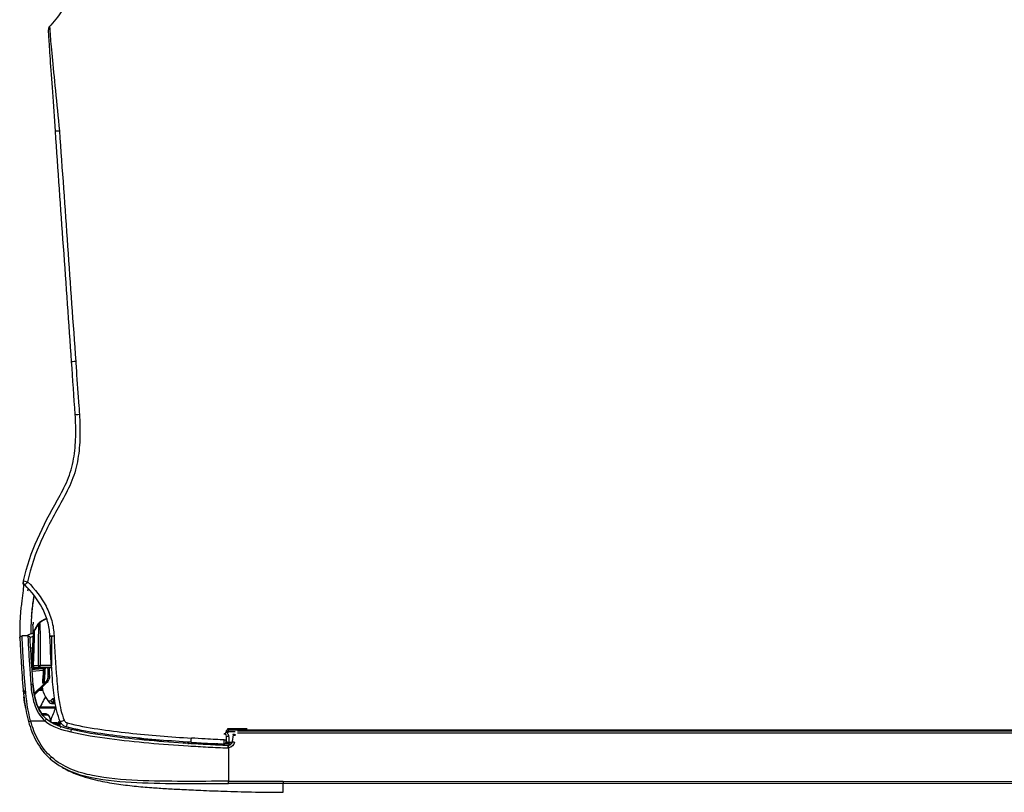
# Model space of a CAD drawing. Header units: millimetres. Extents: x 922208 to 1069538, y -182208 to -99877.
# Tile 160 of 256: x 985632 to 985851, y -160976 to -160804. Entities that reach past the tile are written whole.
import ezdxf

# ---------------------------------------------------------------- set-up
doc = ezdxf.new("R2010")
doc.units = ezdxf.units.MM
doc.header["$MEASUREMENT"] = 0
doc.layers.add('IS_KLIM_urządzenia', color=3, linetype='Continuous')

# ---------------------------------------------------------------- blocks, each defined once
blk = doc.blocks.new('G$CFEA986A8')
at = {"layer": 'IS_KLIM_urządzenia', "linetype": 'Continuous'}
for p, q in [((2.71, 28.23), (3.1, 35.54)), ((3.1, 35.54), (3.1, 35.54)), ((3.24, 36.01), (3.24, 36.02)), ((3.24, 36.02), (3.24, 36.01)), ((2.73, 27.62), (4.82, 27.62)), ((2.74, 28.23), (2.74, 28.23)), ((2.74, 27.41), (5, 27.61)), ((5.25, 27.13), (2.77, 26.91)), ((3.03, 28.23), (3.03, 28.23)), ((4.22, 28.23), (4.22, 28.23)), ((4.55, 28.23), (4.55, 28.23)), ((3.18, 21.95), (5.57, 24.34)), ((5.93, 24.34), (3.22, 21.63)), ((5.57, 24.34), (5.44, 24.33)), ((5.57, 24.34), (5.85, 24.61)), ((5.93, 24.34), (5.57, 24.34)), ((6.02, 24.44), (5.93, 24.34)), ((46.34, 14.13), (46.34, 14)), ((50.7, 14.13), (46.34, 14.13)), ((46.52, 13.99), (46.52, 13.96)), ((46.52, 13.96), (921.55, 13.84)), ((46.52, 13.51), (46.52, 13.96)), ((48, 13.51), (46.52, 13.51)), ((48.58, 13.7), (919.48, 13.58)), ((919.48, 13.06), (48.58, 13.18)), ((46.64, 11.21), (47.36, 11.21)), ((46.64, 11.21), (46.64, 10.75)), ((47.59, 12.8), (47.38, 11.3)), ((46.54, 9.92), (46.54, 2.46)), ((47.11, 10.75), (46.64, 10.75)), ((58.74, 2.46), (909.33, 2.34)), ((909.33, 1.87), (58.74, 1.98)), ((58.74, 0), (58.74, 1.98))]:
    blk.add_line(p, q, dxfattribs=at)
for points in [[(37.64, 10.75, 0), (37.64, 10.76, 0), (37.64, 10.76, 0), (37.64, 10.77, 0), (37.64, 10.78, 0), (37.64, 10.79, 0), (37.64, 10.8, 0), (37.64, 10.81, 0), (37.64, 10.82, 0), (37.64, 10.83, 0), (37.64, 10.84, 0), (37.64, 10.84, 0), (37.65, 10.85, 0), (37.65, 10.86, 0), (37.65, 10.87, 0), (37.65, 10.88, 0), (37.65, 10.89, 0), (37.65, 10.9, 0), (37.65, 10.91, 0), (37.65, 10.92, 0), (37.65, 10.92, 0), (37.65, 10.93, 0), (37.65, 10.94, 0), (37.65, 10.95, 0), (37.65, 10.96, 0), (37.65, 10.97, 0), (37.65, 10.98, 0), (37.65, 10.99, 0), (37.65, 11, 0), (37.65, 11, 0), (37.65, 11.01, 0), (37.65, 11.02, 0), (37.65, 11.03, 0), (37.65, 11.04, 0), (37.65, 11.05, 0), (37.65, 11.06, 0), (37.65, 11.07, 0), (37.65, 11.08, 0), (37.65, 11.08, 0), (37.65, 11.09, 0), (37.65, 11.1, 0), (37.65, 11.11, 0), (37.65, 11.12, 0), (37.65, 11.13, 0), (37.66, 11.14, 0), (37.66, 11.15, 0), (37.66, 11.16, 0), (37.66, 11.16, 0), (37.66, 11.17, 0), (37.66, 11.18, 0), (37.66, 11.19, 0)], [(37.72, 10.74, 0), (37.72, 10.75, 0), (37.72, 10.76, 0), (37.72, 10.77, 0), (37.72, 10.78, 0), (37.72, 10.79, 0), (37.72, 10.79, 0), (37.72, 10.8, 0), (37.72, 10.81, 0), (37.72, 10.82, 0), (37.72, 10.83, 0), (37.73, 10.84, 0), (37.73, 10.85, 0), (37.73, 10.86, 0), (37.73, 10.87, 0), (37.73, 10.87, 0), (37.73, 10.88, 0), (37.73, 10.89, 0), (37.73, 10.9, 0), (37.73, 10.91, 0), (37.73, 10.92, 0), (37.73, 10.93, 0), (37.73, 10.94, 0), (37.73, 10.95, 0), (37.73, 10.95, 0), (37.73, 10.96, 0), (37.73, 10.97, 0), (37.73, 10.98, 0), (37.73, 10.99, 0), (37.73, 11, 0), (37.73, 11.01, 0), (37.73, 11.02, 0), (37.73, 11.03, 0), (37.73, 11.03, 0), (37.73, 11.04, 0), (37.73, 11.05, 0), (37.73, 11.06, 0), (37.73, 11.07, 0), (37.73, 11.08, 0), (37.73, 11.09, 0), (37.73, 11.1, 0), (37.73, 11.11, 0), (37.73, 11.11, 0), (37.73, 11.12, 0), (37.73, 11.13, 0), (37.74, 11.14, 0), (37.74, 11.15, 0), (37.74, 11.16, 0), (37.74, 11.17, 0), (37.74, 11.18, 0), (37.74, 11.19, 0)]]:
    blk.add_polyline3d(points, dxfattribs=at)
at = {"layer": 'IS_KLIM_urządzenia', "linetype": 'Continuous', "extrusion": (0, 0, -1)}
for centre, radius, start, end in [((-1.84, 46.94), 1, 314.7826, 11.7219), ((-0.53, 34.35), 0.5, 357.2068, 90), ((-1.83, 34.35), 0.5, 90, 177.181), ((-46.64, 11.25), 0.5, 270, 357), ((-46.39, 11.44), 1, 188, 264.2856), ((-46.39, 11.42), 1.5, 188, 264.2856)]:
    blk.add_arc(centre, radius, start, end, dxfattribs=at)
at = {"layer": 'IS_KLIM_urządzenia', "linetype": 'Continuous', "extrusion": (-1.54693e-05, -6.12303e-17, -1)}
blk.add_arc((-3.24, 28.23, -0.01), 0.498, 270, 359.4983, dxfattribs=at)
at = {"layer": 'IS_KLIM_urządzenia', "linetype": 'Continuous'}
for centre, start, end in [((2.5, 23.81), 5.1428, 5.6972), ((45.54, 11.27), 267.736, 0), ((48.11, 12.87), 160.3327, 163.928)]:
    blk.add_arc(centre, 0.5, start, end, dxfattribs=at)
for centre, major_axis, ratio, start_param, end_param in [((13.38, 84.28), (0.998, 0.07), 0.023762, 3.141593, 4.646623), ((1.84, 46.94), (0.979, -0.203), 0.056856, 3.141593, 4.651384), ((1.84, 46.94), (0.704, 0.71), 0.020204, 1.651706, 3.141593), ((7.71, 34.94), (-0.999, -0.049), 0.051256, 0, 1.514472), ((7.71, 34.9), (-0.999, -0.047), 0.051373, 0, 1.514578), ((3.38, 28.23), (0, -0.498), 0.705765, 4.721116, 6.283185), ((3.96, 27.4), (0.499, -0.033), 0.703948, 0.778487, 1.449237), ((5.85, 24.61), (-0.177, 0.177), 0.009872, 3.141593, 4.709921), ((6.36, 25.91), (0.25, 0.009), 0.004928, 6.283059, 7.845078), ((1.28, 22.79), (0.498, 0.048), 0.655613, 3.140676, 4.596546), ((2.49, 23.87), (-0.498, -0.042), 0.40242, 3.141593, 4.712356), ((2.5, 23.81), (-0.498, -0.05), 0.399009, 3.140125, 4.706849), ((2.5, 23.81), (-0.498, -0.045), 0.399039, 3.141593, 4.710711), ((6.84, 20.48), (0.38, 0.325), 0.906204, 2.398026, 3.130887), ((7.44, 20.5), (-0.376, 0.33), 0.885836, 0.804441, 2.115185), ((7.76, 20.85), (-0.367, 0.34), 0.8822, 0.840111, 2.138766), ((8.04, 20.89), (0.282, 0.413), 0.898755, 2.160862, 3.167773), ((2.45, 15.93), (0.482, 0.133), 0.040619, 3.141593, 4.662666), ((5.63, 15.93), (-0.326, -0.379), 0.006066, 1.506881, 3.141593), ((5.72, 17.3), (0, 0.2), 0.576627, 4.721116, 6.283185), ((6.49, 16.72), (0.192, 0.056), 0.184381, 5.301873, 6.283185), ((8.07, 15.3), (0, 0.2), 0.433029, 4.721116, 6.283185), ((8.86, 15.62), (0.19, -0.061), 0.210046, 2.527177, 3.153928), ((8.96, 15.32), (-0.191, 0.059), 0.212832, 4.135574, 5.657225), ((9.97, 16.14), (-0.925, -0.381), 0.043497, 0, 1.508611), ((10.63, 15.55), (-0.263, -0.965), 0.021464, 4.784953, 6.283185), ((8.8, 14.85), (0.18, 0.087), 0.196125, 5.117147, 6.283185), ((11.38, 13.51), (-0.117, -0.486), 0.019962, 3.141593, 4.771045), ((45.52, 13.53), (0.02, 0.5), 1, 3.141593, 4.708057), ((45.52, 13.53), (-0.02, -0.5), 0.999999, 0, 1.547993), ((45.57, 13.52), (-0.02, -0.5), 0.955746, 0, 1.547846), ((46.52, 13.46), (0.5, -0.017), 0.998628, 1.605655, 3.113607), ((46.52, 13.46), (-0.5, 0.017), 0.093825, 4.715665, 5.983293), ((45.54, 11.73), (0.5, 0), 0.093428, 4.788501, 6.283185), ((46.57, 12.58), (0.499, 0.026), 0.09496, 3.141593, 4.707412), ((46.64, 11.25), (0.499, 0.026), 0.096366, 3.141593, 4.707339), ((47.87, 11.23), (0.495, -0.07), 0.051828, 3.141593, 4.719673), ((48.08, 12.73), (0.495, -0.07), 0.051828, 3.141593, 4.719673), ((48.11, 12.87), (0.48, -0.138), 0.050296, 3.141584, 4.726878), ((39.42, 10.08), (0.996, -0.087), 0.841749, 1.62689, 2.181571), ((46.39, 9.94), (0, -0.5), 0.000142, 3.141593, 4.764749), ((46.54, 9.95), (0.05, -0.498), 0.005219, 3.141593, 4.764488), ((7.1, 7.87), (0.331, 0.375), 0.006851, 3.141593, 4.648558), ((46.54, 2.49), (0, 0.5), 0.000013, 3.173368, 4.660029)]:
    blk.add_ellipse(centre, major_axis=major_axis, ratio=ratio, start_param=start_param, end_param=end_param, dxfattribs=at)
at = {"layer": 'IS_KLIM_urządzenia', "linetype": 'Continuous', "extrusion": (0, 0, -1)}
for centre, major_axis, ratio, start_param, end_param in [((3.24, 28.23), (0.352, -0.352), 0.999998, 0.785397, 2.347467), ((-21.42, 382.85), (-1476.17, -4886.86), 0.031997, 4.778832, 4.778918), ((7.64, 474.84), (-1862.82, -6167.7), 0.025163, 4.780022, 4.78009), ((5.18, 514.21), (-1939.65, -6425.41), 0.026246, 4.782823, 4.782889), ((48.58, 12.65), (-0.13, -1.08), 0.917565, 1.59215, 1.795783)]:
    blk.add_ellipse(centre, major_axis=major_axis, ratio=ratio, start_param=start_param, end_param=end_param, dxfattribs=at)
at = {"layer": 'IS_KLIM_urządzenia', "linetype": 'Continuous'}
for points, knots in [([(12.9, 183.43), (12.87, 183.23), (12.78, 182.78), (12.61, 181.92), (12.45, 181.22), (12.25, 180.45), (11.92, 179.33), (11.37, 177.81), (10.52, 175.99), (9.02, 173.44), (7.61, 171.66), (6.52, 170.55)], [0, 0, 0, 0, 0.131561, 0.187092, 0.238012, 0.287017, 0.336427, 0.442316, 0.562752, 0.698039, 1, 1, 1, 1]), ([(7.97, 147.33), (7.76, 150.33), (7.55, 153.27), (7.16, 158.8), (6.99, 161.31), (6.7, 165.47), (6.58, 167.12), (6.43, 169.36), (6.39, 169.93), (6.39, 169.93)], [0, 0, 0, 0, 0.25, 0.25, 0.5, 0.5, 0.75, 0.75, 1, 1, 1, 1]), ([(6.65, 170.69), (6.65, 170.69), (6.7, 170.09), (6.87, 167.77), (7, 166.06), (7.4, 161.8), (7.67, 159.23), (8.26, 153.53), (8.57, 150.5), (8.86, 147.39)], [0, 0, 0, 0, 0.25, 0.25, 0.5, 0.5, 0.75, 0.75, 1, 1, 1, 1]), ([(8.86, 147.39), (8.75, 147.38), (8.64, 147.38), (8.43, 147.36), (8.34, 147.36), (8.18, 147.34), (8.12, 147.34), (8.03, 147.33), (8, 147.33), (7.97, 147.33), (7.97, 147.33), (7.97, 147.33)], [0, 0, 0, 0, 0.230435, 0.230435, 0.460869, 0.460869, 0.691304, 0.691304, 0.881057, 0.881057, 1, 1, 1, 1]), ([(8.86, 147.39), (8.86, 147.39), (8.86, 147.39), (8.86, 147.39), (8.86, 147.39), (8.86, 147.39)], [0, 0, 0, 0, 0.629495, 0.629495, 1, 1, 1, 1]), ([(12.48, 96.01), (12.48, 96.01), (12.48, 96.01), (12.53, 95.35), (12.58, 94.68), (12.81, 91.36), (13, 88.7), (13.23, 85.45), (13.27, 84.85), (13.31, 84.26)], [0, 0, 0, 0, 0.000005, 0.000005, 0.169628, 0.169628, 0.84812, 0.84812, 1, 1, 1, 1]), ([(0.86, 47.14), (2.21, 53.63), (5.22, 59.45), (9.22, 66.61), (10.01, 68.05), (11.28, 71.07), (11.73, 72.68), (12.3, 75.96), (12.44, 77.6), (12.52, 80.9), (12.49, 82.59), (12.38, 84.21)], [0, 0, 0, 0, 0.5, 0.5, 0.625, 0.625, 0.75, 0.75, 0.875, 0.875, 1, 1, 1, 1]), ([(13.31, 84.26), (13.43, 82.58), (13.45, 80.92), (13.38, 77.59), (13.25, 75.94), (12.69, 72.64), (12.26, 71.01), (11.03, 67.94), (10.25, 66.49), (7.83, 62.15), (6.23, 59.26), (3.53, 53.27), (2.44, 50.17), (1.77, 46.9)], [0, 0, 0, 0, 0.125, 0.125, 0.25, 0.25, 0.375, 0.375, 0.5, 0.5, 0.75, 0.75, 1, 1, 1, 1]), ([(0.79, 46.38), (0.81, 46.35), (0.83, 46.15), (0.82, 45.56), (0.75, 44.68), (0.59, 43.52), (0.41, 42.19), (0.23, 40.79), (0.06, 38.91), (-0.02, 36.7), (0.03, 34.49), (0.09, 33.16), (0.12, 32.58)], [0, 0, 0, 0, 0.12885, 0.245282, 0.335122, 0.40726, 0.471799, 0.536509, 0.604482, 0.745543, 0.884733, 1, 1, 1, 1]), ([(6.71, 34.89), (6.66, 35.97), (6.51, 37.05), (5.93, 39.13), (5.52, 40.14), (4.02, 42.98), (2.67, 44.7), (1.13, 46.23)], [0, 0, 0, 0, 0.25, 0.25, 0.5, 0.5, 1, 1, 1, 1]), ([(1.77, 46.9), (3.4, 45.28), (4.82, 43.46), (6.4, 40.45), (6.84, 39.38), (7.45, 37.17), (7.6, 36.03), (7.65, 34.88)], [0, 0, 0, 0, 0.5, 0.5, 0.75, 0.75, 1, 1, 1, 1]), ([(3.15, 43.79), (3.12, 43.57), (3.04, 42.96), (2.88, 41.81), (2.7, 40.4), (2.54, 38.56), (2.49, 36.85), (2.5, 35.65), (2.51, 35.23)], [0, 0, 0, 0, 0.089993, 0.237107, 0.37975, 0.527052, 0.833503, 1, 1, 1, 1]), ([(3.13, 43.63), (3.06, 43.24), (2.83, 41.75), (2.67, 40.26), (2.59, 39.15)], [0, 0, 0, 0, 0.261547, 1, 1, 1, 1]), ([(3.01, 37.92), (3, 37.79), (2.99, 37.66), (2.97, 37.49), (2.97, 37.46), (2.96, 37.42)], [0, 0, 0, 0, 0.794972, 0.794972, 1, 1, 1, 1]), ([(3.24, 36.01), (3.49, 36.42), (3.74, 36.82), (4.08, 37.39), (4.18, 37.55), (4.28, 37.72)], [0, 0, 0, 0, 0.711043, 0.711043, 1, 1, 1, 1]), ([(3.24, 36.01), (3.5, 36.43), (3.75, 36.85), (4.1, 37.41), (4.19, 37.57), (4.28, 37.72)], [0, 0, 0, 0, 0.731926, 0.731926, 1, 1, 1, 1]), ([(4.29, 37.71), (3.97, 37.19), (3.65, 36.67), (3.3, 36.1), (3.27, 36.06), (3.24, 36.01)], [0, 0, 0, 0, 0.917621, 0.917621, 1, 1, 1, 1]), ([(4.2, 28.23), (4.2, 29.24), (4.2, 30.24), (4.21, 32.24), (4.2, 33.27), (4.22, 35.2), (4.25, 36.11), (4.29, 37.36), (4.3, 37.7), (4.29, 37.71)], [0, 0, 0, 0, 0.25, 0.25, 0.5, 0.5, 0.75, 0.75, 1, 1, 1, 1]), ([(4.28, 37.72), (4.28, 37.72), (4.28, 37.72), (4.28, 37.72), (4.28, 37.72), (4.28, 37.72)], [0, 0, 0, 0, 0.500001, 0.500001, 1, 1, 1, 1]), ([(4.45, 37.88), (4.45, 37.88), (4.43, 37.87), (4.42, 37.86), (4.4, 37.84), (4.37, 37.82), (4.35, 37.8), (4.32, 37.76), (4.29, 37.72), (4.29, 37.72)], [0, 0, 0, 0, 0.029241, 0.088276, 0.151647, 0.25725, 0.525964, 0.992323, 1, 1, 1, 1]), ([(4.44, 37.88), (4.44, 37.88), (4.44, 37.88), (4.44, 37.88), (4.44, 37.88), (4.44, 37.88)], [0, 0, 0, 0, 0.593674, 0.593674, 1, 1, 1, 1]), ([(4.44, 37.87), (4.45, 37.85), (4.46, 37.53), (4.52, 36.29), (4.55, 35.36), (4.57, 33.39), (4.56, 32.34), (4.56, 30.29), (4.55, 29.26), (4.55, 28.23)], [0, 0, 0, 0, 0.25, 0.25, 0.5, 0.5, 0.75, 0.75, 1, 1, 1, 1]), ([(3.08, 35.41), (2.6, 35.32), (2.12, 35.16), (1.64, 34.89), (1.62, 34.88), (1.59, 34.86)], [0, 0, 0, 0, 0.948448, 0.948448, 1, 1, 1, 1]), ([(2.71, 28.23), (2.79, 29.71), (2.87, 31.19), (2.97, 33.03), (2.98, 33.41), (3.02, 34.12), (3.04, 34.46), (3.08, 35.26), (3.1, 35.51), (3.1, 35.54)], [0, 0, 0, 0, 0.5, 0.5, 0.625, 0.625, 0.75, 0.75, 1, 1, 1, 1]), ([(3.24, 36.01), (3.24, 35.99), (3.25, 35.75), (3.24, 34.97), (3.24, 34.63), (3.22, 33.9), (3.2, 33.49), (3.13, 31.47), (3.07, 29.85), (3.01, 28.23)], [0, 0, 0, 0, 0.25, 0.25, 0.375, 0.375, 0.5, 0.5, 1, 1, 1, 1]), ([(3.25, 36.01), (3.24, 36), (3.2, 35.94), (3.15, 35.84), (3.12, 35.72), (3.11, 35.65), (3.1, 35.62), (3.1, 35.62), (3.1, 35.62), (3.1, 35.62), (3.1, 35.61), (3.18, 36.23), (3.09, 35.5), (3.1, 35.58), (3.1, 35.58)], [0, 0, 0, 0, 0.004098, 0.020773, 0.033488, 0.040418, 0.042471, 0.042689, 0.042703, 0.042705, 0.042705, 0.045311, 0.81751, 1, 1, 1, 1]), ([(3.1, 35.54), (3.1, 35.58), (3.1, 35.55), (3.1, 35.54), (3.1, 35.54), (3.1, 35.54)], [0, 0, 0, 0, 0.5, 0.5, 1, 1, 1, 1]), ([(3.1, 35.54), (3.1, 35.54), (3.1, 35.54), (3.1, 35.54), (3.1, 35.54), (3.1, 35.54)], [0, 0, 0, 0, 0.501823, 0.501823, 1, 1, 1, 1]), ([(3.1, 35.54), (3.1, 35.54), (3.1, 35.54), (3.1, 35.54), (3.1, 35.54), (3.1, 35.54)], [0, 0, 0, 0, 0.497529, 0.497529, 1, 1, 1, 1]), ([(3.24, 36.01), (3.24, 36.01), (3.24, 36.01), (3.24, 36.01), (3.24, 36.01), (3.24, 36.01)], [0, 0, 0, 0, 0.266653, 0.266653, 1, 1, 1, 1]), ([(3.24, 36.01), (3.24, 36.01), (3.24, 36.01), (3.24, 36.01), (3.24, 36.01), (3.24, 36.01), (3.24, 36.01), (3.24, 36.01)], [0, 0, 0, 0, 0.156997, 0.156997, 0.784985, 0.784985, 1, 1, 1, 1]), ([(0.03, 34.32), (0.03, 34.32), (0.05, 33.82), (0.16, 31.93), (0.24, 30.52), (0.46, 27.06), (0.57, 24.97), (1, 20.5), (1.33, 18.12), (1.97, 15.8)], [0, 0, 0, 0, 0.25, 0.25, 0.5, 0.5, 0.75, 0.75, 1, 1, 1, 1]), ([(2.43, 15.91), (1.79, 18.29), (1.47, 20.73), (1.05, 25.3), (0.94, 27.43), (0.73, 30.97), (0.65, 32.4), (0.55, 34.34), (0.52, 34.85), (0.53, 34.85)], [0, 0, 0, 0, 0.25, 0.25, 0.5, 0.5, 0.75, 0.75, 1, 1, 1, 1]), ([(1.83, 34.85), (1.83, 34.85), (1.87, 33.81), (2.08, 30.02), (2.21, 27.26), (2.47, 24.07)], [0, 0, 0, 0, 0.5, 0.5, 1, 1, 1, 1]), ([(2.99, 23.91), (2.73, 26.99), (2.59, 29.69), (2.38, 33.37), (2.33, 34.37), (2.33, 34.37)], [0, 0, 0, 0, 0.500106, 0.500106, 1, 1, 1, 1]), ([(6.71, 34.85), (6.71, 34.85), (6.71, 34.85), (6.71, 34.86), (6.71, 34.88), (6.71, 34.89)], [0, 0, 0, 0, 0.001471, 0.001471, 1, 1, 1, 1]), ([(9.05, 15.75), (8.42, 17.27), (8.08, 18.84), (7.57, 22), (7.42, 23.6), (7.06, 28.42), (6.86, 31.65), (6.71, 34.85)], [0, 0, 0, 0, 0.25, 0.25, 0.5, 0.5, 1, 1, 1, 1]), ([(7.11, 34.81), (7.11, 34.78), (7.11, 34.74), (7.11, 33.65), (7.11, 32.55), (7.11, 30.39), (7.11, 29.31), (7.11, 28.23)], [0, 0, 0, 0, 0.017199, 0.017199, 0.508599, 0.508599, 1, 1, 1, 1]), ([(7.65, 34.88), (7.65, 34.88), (7.65, 34.88), (7.65, 34.87), (7.66, 34.86), (7.66, 34.84)], [0, 0, 0, 0, 0.001414, 0.001414, 1, 1, 1, 1]), ([(7.66, 34.84), (7.81, 31.68), (8, 28.52), (8.36, 23.79), (8.5, 22.21), (8.99, 19.1), (9.32, 17.56), (9.93, 16.07)], [0, 0, 0, 0, 0.5, 0.5, 0.75, 0.75, 1, 1, 1, 1]), ([(0.12, 32.67), (0.12, 32.66), (0.12, 32.66), (0.12, 32.65), (0.12, 32.65), (0.12, 32.64), (0.12, 32.64), (0.12, 32.64)], [0, 0, 0, 0, 0.491862, 0.491862, 0.745898, 0.745898, 1, 1, 1, 1]), ([(2.71, 28.23), (2.71, 28.23), (2.73, 28.23), (2.81, 28.23), (2.86, 28.23), (2.96, 28.23), (2.98, 28.23), (3.01, 28.23)], [0, 0, 0, 0, 0.429968, 0.429968, 0.860069, 0.860069, 1, 1, 1, 1]), ([(2.74, 28.23), (2.74, 28.23), (2.75, 28.23), (2.8, 28.23), (2.84, 28.23), (2.94, 28.23), (2.98, 28.23), (3.03, 28.23)], [0, 0, 0, 0, 0.311909, 0.311909, 0.74389, 0.74389, 1, 1, 1, 1]), ([(3.38, 27.74), (3.34, 27.74), (3.31, 27.74), (3.27, 27.74), (3.25, 27.74), (3.24, 27.74), (3.24, 27.74), (3.24, 27.74)], [0, 0, 0, 0, 0.429844, 0.429844, 0.859217, 0.859217, 1, 1, 1, 1]), ([(4.56, 27.74), (4.44, 27.74), (4.31, 27.74), (4.06, 27.74), (3.93, 27.74), (3.66, 27.74), (3.52, 27.74), (3.38, 27.74)], [0, 0, 0, 0, 0.316882, 0.316882, 0.640659, 0.640659, 1, 1, 1, 1]), ([(4.2, 28.23), (4.24, 28.23), (4.29, 28.23), (4.39, 28.23), (4.44, 28.23), (4.52, 28.23), (4.53, 28.23), (4.55, 28.23)], [0, 0, 0, 0, 0.437327, 0.437327, 0.874715, 0.874715, 1, 1, 1, 1]), ([(4.56, 27.74), (4.51, 27.74), (4.42, 27.76), (4.31, 27.88), (4.24, 28.04), (4.23, 28.17), (4.22, 28.23)], [0, 0, 0, 0, 0.28901, 0.499661, 0.756628, 1, 1, 1, 1]), ([(4.22, 28.23), (4.27, 28.23), (4.37, 28.23), (4.49, 28.23), (4.55, 28.23)], [0, 0, 0, 0, 0.500276, 1, 1, 1, 1]), ([(4.56, 27.74), (4.56, 27.74), (4.56, 27.74), (4.56, 27.75), (4.56, 27.76), (4.56, 27.78), (4.56, 27.8), (4.55, 27.84), (4.55, 27.86), (4.55, 27.9), (4.55, 27.93), (4.55, 27.98), (4.55, 28.01), (4.55, 28.1), (4.55, 28.16), (4.55, 28.23)], [0, 0, 0, 0, 0.125, 0.125, 0.25, 0.25, 0.375, 0.375, 0.5, 0.5, 0.625, 0.625, 0.75, 0.75, 1, 1, 1, 1]), ([(4.55, 28.23), (4.95, 28.23), (5.36, 28.23), (5.99, 28.23), (6.21, 28.23), (6.62, 28.23), (6.8, 28.23), (7.03, 28.23), (7.07, 28.23), (7.11, 28.23)], [0, 0, 0, 0, 0.474817, 0.474817, 0.737386, 0.737386, 0.953021, 0.953021, 1, 1, 1, 1]), ([(7.11, 28.23), (6.67, 28.23), (6.22, 28.23), (5.37, 28.23), (4.96, 28.23), (4.55, 28.23)], [0, 0, 0, 0, 0.51841, 0.51841, 1, 1, 1, 1]), ([(7.11, 27.74), (7.03, 27.74), (6.94, 27.74), (6.49, 27.74), (6.13, 27.74), (5.36, 27.74), (4.96, 27.74), (4.56, 27.74)], [0, 0, 0, 0, 0.097737, 0.097737, 0.528149, 0.528149, 1, 1, 1, 1]), ([(5, 27.61), (5.04, 27.61), (5.07, 27.6), (5.13, 27.56), (5.16, 27.53), (5.21, 27.45), (5.22, 27.41), (5.24, 27.31), (5.25, 27.26), (5.25, 27.18), (5.25, 27.15), (5.25, 27.13)], [0, 0, 0, 0, 0.247479, 0.247479, 0.496795, 0.496795, 0.717384, 0.717384, 0.907765, 0.907765, 1, 1, 1, 1]), ([(5.22, 24.33), (5.23, 24.5), (5.24, 24.66), (5.29, 25.49), (5.34, 26.16), (5.4, 27.13), (5.42, 27.43), (5.44, 27.74)], [0, 0, 0, 0, 0.146562, 0.146562, 0.73281, 0.73281, 1, 1, 1, 1]), ([(5.66, 27.74), (5.61, 26.91), (5.55, 26.08), (5.48, 24.95), (5.46, 24.64), (5.44, 24.33)], [0, 0, 0, 0, 0.72849, 0.72849, 1, 1, 1, 1]), ([(6.36, 25.91), (6.35, 26.08), (6.35, 26.24), (6.33, 26.85), (6.31, 27.29), (6.3, 27.74)], [0, 0, 0, 0, 0.274035, 0.274035, 1, 1, 1, 1]), ([(6.54, 27.74), (6.55, 27.64), (6.55, 27.54), (6.57, 26.93), (6.59, 26.42), (6.61, 25.92)], [0, 0, 0, 0, 0.164291, 0.164291, 1, 1, 1, 1]), ([(5.22, 24.33), (5.2, 24.33), (5.19, 24.33), (5.14, 24.33), (5.1, 24.33), (5.07, 24.33)], [0, 0, 0, 0, 0.325415, 0.325415, 1, 1, 1, 1]), ([(5.44, 24.33), (5.41, 24.33), (5.38, 24.33), (5.33, 24.33), (5.3, 24.33), (5.26, 24.33), (5.24, 24.33), (5.22, 24.33), (5.22, 24.33), (5.22, 24.33)], [0, 0, 0, 0, 0.315815, 0.315815, 0.631664, 0.631664, 0.946964, 0.946964, 1, 1, 1, 1]), ([(5.85, 24.61), (5.99, 24.75), (6.1, 24.92), (6.27, 25.27), (6.33, 25.46), (6.36, 25.74), (6.36, 25.83), (6.36, 25.91)], [0, 0, 0, 0, 0.410681, 0.410681, 0.822529, 0.822529, 1, 1, 1, 1]), ([(6.61, 25.92), (6.61, 25.82), (6.61, 25.72), (6.57, 25.4), (6.51, 25.18), (6.33, 24.81), (6.22, 24.65), (6.07, 24.48), (6.05, 24.46), (6.02, 24.44)], [0, 0, 0, 0, 0.177731, 0.177731, 0.59018, 0.59018, 0.940555, 0.940555, 1, 1, 1, 1]), ([(0.78, 22.75), (0.79, 22.7), (0.79, 22.67), (0.8, 22.61), (0.8, 22.59), (0.8, 22.57), (0.8, 22.57), (0.8, 22.59), (0.8, 22.6), (0.8, 22.61)], [0, 0, 0, 0, 0.272721, 0.272721, 0.545029, 0.545029, 0.816327, 0.816327, 1, 1, 1, 1]), ([(0.8, 22.62), (0.8, 22.61), (0.8, 22.58), (0.8, 22.58), (0.8, 22.57), (0.8, 22.56), (0.8, 22.55), (0.81, 22.53), (0.82, 22.47), (0.86, 22.37), (0.95, 22.25), (1.09, 22.16), (1.21, 22.12), (1.28, 22.13), (1.28, 22.13)], [0, 0, 0, 0, 0.067693, 0.176783, 0.191923, 0.20101, 0.210642, 0.23464, 0.289457, 0.395964, 0.591763, 0.776207, 0.974695, 1, 1, 1, 1]), ([(2.48, 24.01), (2.6, 22.61), (2.81, 21.15), (3.72, 18.3), (4.46, 16.92), (5.61, 15.91)], [0, 0, 0, 0, 0.5, 0.5, 1, 1, 1, 1]), ([(2.99, 23.85), (3, 23.81), (3, 23.77), (3.01, 23.64), (3.02, 23.54), (3.05, 23.29), (3.07, 23.13), (3.12, 22.73), (3.15, 22.48), (3.24, 21.89), (3.31, 21.55), (3.54, 20.47), (3.75, 19.74), (4.26, 18.52), (4.52, 18.02), (4.84, 17.55)], [0, 0, 0, 0, 0.01825, 0.01825, 0.060304, 0.060304, 0.132525, 0.132525, 0.246095, 0.246095, 0.402611, 0.402611, 0.74532, 0.74532, 1, 1, 1, 1]), ([(5.96, 16.31), (4.87, 17.25), (4.17, 18.54), (3.31, 21.19), (3.11, 22.55), (2.99, 23.85)], [0, 0, 0, 0, 0.5, 0.5, 1, 1, 1, 1]), ([(5.3, 22.33), (5.24, 22.47), (5.2, 22.67), (5.14, 23.06), (5.12, 23.23), (5.11, 23.41)], [0, 0, 0, 0, 0.624288, 0.624288, 1, 1, 1, 1]), ([(5.76, 21.33), (5.6, 21.04), (5.45, 20.74), (5.04, 19.97), (4.79, 19.48), (4.54, 19)], [0, 0, 0, 0, 0.379029, 0.379029, 1, 1, 1, 1]), ([(6.97, 20.49), (6.88, 20.38), (6.78, 20.33), (6.57, 20.3), (6.46, 20.36), (6.36, 20.47)], [0, 0, 0, 0, 0.456839, 0.456839, 1, 1, 1, 1]), ([(7.06, 19.82), (7.08, 19.82), (7.09, 19.82), (7.2, 19.84), (7.3, 19.92), (7.39, 20.05)], [0, 0, 0, 0, 0.174867, 0.174867, 1, 1, 1, 1]), ([(7.29, 20.84), (7.3, 20.84), (7.3, 20.85), (7.35, 20.89), (7.4, 20.91), (7.49, 20.91), (7.53, 20.9), (7.57, 20.87)], [0, 0, 0, 0, 0.062565, 0.062565, 0.548357, 0.548357, 1, 1, 1, 1]), ([(7.91, 20), (7.87, 20.01), (7.82, 20.01), (7.65, 20.02), (7.52, 20.03), (7.39, 20.05)], [0, 0, 0, 0, 0.263267, 0.263267, 1, 1, 1, 1]), ([(7.95, 19), (7.84, 19), (7.73, 19), (7.18, 19), (6.75, 19), (6.13, 19), (5.95, 19), (5.2, 19), (4.63, 19), (4.07, 19)], [0, 0, 0, 0, 0.084494, 0.084494, 0.422472, 0.422472, 0.560579, 0.560579, 1, 1, 1, 1]), ([(4.15, 18.8), (4.53, 18.8), (4.9, 18.8), (5.72, 18.8), (6.16, 18.8), (6.86, 18.8), (7.12, 18.8), (7.57, 18.8), (7.77, 18.8), (7.97, 18.8)], [0, 0, 0, 0, 0.296997, 0.296997, 0.640532, 0.640532, 0.845161, 0.845161, 1, 1, 1, 1]), ([(7.97, 18.8), (7.8, 18.37), (7.62, 17.93), (7.27, 17.03), (7.09, 16.55), (6.91, 16.08)], [0, 0, 0, 0, 0.478968, 0.478968, 1, 1, 1, 1]), ([(1.97, 15.8), (2.4, 14.23), (2.97, 12.73), (4.54, 9.9), (5.54, 8.58), (6.77, 7.49)], [0, 0, 0, 0, 0.5, 0.5, 1, 1, 1, 1]), ([(7.08, 7.84), (5.89, 8.89), (4.93, 10.17), (3.41, 12.92), (2.85, 14.38), (2.43, 15.91)], [0, 0, 0, 0, 0.5, 0.5, 1, 1, 1, 1]), ([(2.43, 15.91), (3.38, 15.91), (4.33, 15.91), (5.39, 15.91), (5.5, 15.91), (5.61, 15.91)], [0, 0, 0, 0, 0.894615, 0.894615, 1, 1, 1, 1]), ([(5.72, 17.5), (5.61, 17.5), (5.5, 17.5), (5.23, 17.5), (5.05, 17.5), (4.88, 17.5)], [0, 0, 0, 0, 0.390013, 0.390013, 1, 1, 1, 1]), ([(5.03, 17.3), (5.22, 17.3), (5.41, 17.3), (5.68, 17.3), (5.76, 17.3), (5.84, 17.3)], [0, 0, 0, 0, 0.696556, 0.696556, 1, 1, 1, 1]), ([(6.68, 16.78), (6.65, 16.88), (6.61, 16.98), (6.49, 17.14), (6.42, 17.22), (6.27, 17.35), (6.17, 17.4), (5.96, 17.48), (5.84, 17.5), (5.72, 17.5)], [0, 0, 0, 0, 0.230955, 0.230955, 0.455697, 0.455697, 0.706422, 0.706422, 1, 1, 1, 1]), ([(5.84, 17.3), (5.93, 17.3), (6.03, 17.28), (6.2, 17.22), (6.27, 17.18), (6.4, 17.08), (6.45, 17.02), (6.54, 16.88), (6.58, 16.81), (6.61, 16.72)], [0, 0, 0, 0, 0.299295, 0.299295, 0.552236, 0.552236, 0.775182, 0.775182, 1, 1, 1, 1]), ([(8.07, 15.5), (7.95, 15.5), (7.83, 15.5), (7.52, 15.5), (7.32, 15.5), (7.13, 15.5)], [0, 0, 0, 0, 0.379834, 0.379834, 1, 1, 1, 1]), ([(8.98, 14.93), (8.93, 15.03), (8.86, 15.13), (8.71, 15.28), (8.62, 15.34), (8.42, 15.44), (8.31, 15.48), (8.16, 15.5), (8.12, 15.5), (8.07, 15.5)], [0, 0, 0, 0, 0.291856, 0.291856, 0.579131, 0.579131, 0.886367, 0.886367, 1, 1, 1, 1]), ([(10.37, 14.59), (10.22, 14.63), (10.07, 14.69), (9.73, 14.88), (9.55, 15.02), (9.25, 15.35), (9.13, 15.55), (9.05, 15.75)], [0, 0, 0, 0, 0.262451, 0.262451, 0.631307, 0.631307, 1, 1, 1, 1]), ([(9.93, 16.07), (9.97, 15.97), (10.03, 15.87), (10.18, 15.7), (10.27, 15.63), (10.44, 15.54), (10.52, 15.51), (10.59, 15.49)], [0, 0, 0, 0, 0.368676, 0.368676, 0.737518, 0.737518, 1, 1, 1, 1]), ([(10.59, 15.49), (12.85, 14.87), (15.14, 14.47), (19.73, 13.76), (22.04, 13.48), (28.97, 12.72), (33.62, 12.36), (38.26, 12.08)], [0, 0, 0, 0, 0.25, 0.25, 0.5, 0.5, 1, 1, 1, 1]), ([(8.16, 15.3), (8.19, 15.3), (8.23, 15.3), (8.35, 15.28), (8.44, 15.26), (8.6, 15.18), (8.67, 15.13), (8.79, 15), (8.84, 14.93), (8.88, 14.85)], [0, 0, 0, 0, 0.114875, 0.114875, 0.424433, 0.424433, 0.71152, 0.71152, 1, 1, 1, 1]), ([(8.98, 14.93), (9.03, 14.82), (9.09, 14.7), (9.17, 14.55), (9.19, 14.51), (9.21, 14.48)], [0, 0, 0, 0, 0.758703, 0.758703, 1, 1, 1, 1]), ([(38.2, 11.15), (33.53, 11.44), (28.86, 11.8), (21.88, 12.56), (19.56, 12.85), (14.94, 13.56), (12.64, 13.97), (10.37, 14.59)], [0, 0, 0, 0, 0.5, 0.5, 0.75, 0.75, 1, 1, 1, 1]), ([(11.36, 13.48), (14.22, 12.79), (17.12, 12.35), (22.95, 11.58), (25.87, 11.28), (31.72, 10.75), (34.65, 10.54), (39.05, 10.26), (40.52, 10.18), (43.45, 10.02), (44.92, 9.92), (46.39, 9.92)], [0, 0, 0, 0, 0.25, 0.25, 0.5, 0.5, 0.75, 0.75, 0.875, 0.875, 1, 1, 1, 1]), ([(46.39, 10.44), (44.92, 10.44), (43.46, 10.55), (40.54, 10.7), (39.08, 10.78), (34.7, 11.06), (31.78, 11.28), (25.95, 11.8), (23.04, 12.1), (17.23, 12.87), (14.34, 13.31), (11.49, 13.99)], [0, 0, 0, 0, 0.125, 0.125, 0.25, 0.25, 0.5, 0.5, 0.75, 0.75, 1, 1, 1, 1]), ([(46.52, 13.99), (46.46, 13.99), (46.41, 13.98), (46.3, 13.94), (46.25, 13.91), (46.16, 13.84), (46.13, 13.8), (46.07, 13.7), (46.04, 13.65), (46.03, 13.56), (46.02, 13.53), (46.02, 13.5)], [0, 0, 0, 0, 0.217569, 0.217569, 0.437754, 0.437754, 0.661951, 0.661951, 0.88823, 0.88823, 1, 1, 1, 1]), ([(46.02, 13.5), (46.02, 13.5), (46.02, 13.5), (46.02, 13.5), (46.02, 13.5), (46.02, 13.49)], [0, 0, 0, 0, 0.709938, 0.709938, 1, 1, 1, 1]), ([(46.04, 13.49), (46.05, 13.49), (46.05, 13.49), (46.07, 13.48), (46.1, 13.48), (46.16, 13.47), (46.19, 13.47), (46.26, 13.46), (46.31, 13.45), (46.41, 13.45), (46.47, 13.45), (46.52, 13.45)], [0, 0, 0, 0, 0.054361, 0.054361, 0.324109, 0.324109, 0.492664, 0.492664, 0.757067, 0.757067, 1, 1, 1, 1]), ([(46.24, 13.21), (46.29, 13.25), (46.34, 13.29), (46.43, 13.37), (46.47, 13.4), (46.51, 13.44), (46.52, 13.44), (46.52, 13.45)], [0, 0, 0, 0, 0.516625, 0.516625, 0.987493, 0.987493, 1, 1, 1, 1]), ([(46.24, 13.21), (46.27, 13.19), (46.29, 13.17), (46.39, 13.06), (46.45, 12.96), (46.54, 12.75), (46.56, 12.64), (46.57, 12.53)], [0, 0, 0, 0, 0.128768, 0.128768, 0.564386, 0.564386, 1, 1, 1, 1]), ([(46.34, 14), (46.4, 14), (46.46, 14), (46.52, 13.99), (46.52, 13.99), (46.52, 13.99)], [0, 0, 0, 0, 0.980312, 0.980312, 1, 1, 1, 1]), ([(26.23, 12.1), (26.23, 12.1), (27.71, 11.94), (30.67, 11.69), (31.17, 11.65), (31.69, 11.61)], [0, 0, 0, 0, 0.843393, 0.843393, 1, 1, 1, 1]), ([(38.2, 11.15), (39.21, 11.09), (40.23, 11.03), (42.04, 10.93), (42.83, 10.89), (44.26, 10.83), (44.89, 10.8), (45.52, 10.77)], [0, 0, 0, 0, 0.415101, 0.415101, 0.741354, 0.741354, 1, 1, 1, 1]), ([(45.58, 11.68), (44.96, 11.71), (44.35, 11.74), (42.93, 11.81), (42.13, 11.85), (40.31, 11.96), (39.29, 12.02), (38.27, 12.08)], [0, 0, 0, 0, 0.252696, 0.252696, 0.581919, 0.581919, 1, 1, 1, 1]), ([(45.52, 10.77), (45.52, 10.77), (45.52, 10.78), (45.53, 10.8), (45.53, 10.84), (45.54, 10.93), (45.55, 10.97), (45.55, 11.08), (45.56, 11.17), (45.57, 11.37), (45.57, 11.47), (45.57, 11.62), (45.58, 11.65), (45.58, 11.68)], [0, 0, 0, 0, 0.104471, 0.104471, 0.333219, 0.333219, 0.476288, 0.476288, 0.705049, 0.705049, 0.934054, 0.934054, 1, 1, 1, 1]), ([(46.04, 12.68), (46.04, 12.69), (46.03, 12.7), (46.01, 12.77), (45.98, 12.81), (45.9, 12.9), (45.86, 12.93), (45.76, 12.99), (45.71, 13.01), (45.63, 13.02), (45.61, 13.02), (45.59, 13.02)], [0, 0, 0, 0, 0.061755, 0.061755, 0.342553, 0.342553, 0.621501, 0.621501, 0.898216, 0.898216, 1, 1, 1, 1]), ([(46.04, 11.27), (46.04, 11.27), (46.04, 11.28), (46.04, 11.29), (46.04, 11.31), (46.04, 11.35), (46.04, 11.37), (46.04, 11.43), (46.04, 11.47), (46.04, 11.57), (46.04, 11.62), (46.04, 11.7), (46.04, 11.71), (46.04, 11.73)], [0, 0, 0, 0, 0.101232, 0.101232, 0.330942, 0.330942, 0.474618, 0.474618, 0.704242, 0.704242, 0.933906, 0.933906, 1, 1, 1, 1]), ([(46.14, 11.23), (46.12, 11.56), (46.1, 11.89), (46.08, 12.33), (46.07, 12.44), (46.07, 12.55)], [0, 0, 0, 0, 0.752617, 0.752617, 1, 1, 1, 1]), ([(46.39, 10.44), (46.44, 10.44), (46.49, 10.45), (46.66, 10.47), (46.77, 10.51), (46.98, 10.63), (47.07, 10.71), (47.22, 10.88), (47.28, 10.99), (47.32, 11.1)], [0, 0, 0, 0, 0.117134, 0.117134, 0.393716, 0.393716, 0.693983, 0.693983, 1, 1, 1, 1]), ([(46.57, 12.53), (46.58, 12.2), (46.6, 11.87), (46.62, 11.42), (46.63, 11.32), (46.64, 11.21)], [0, 0, 0, 0, 0.752217, 0.752217, 1, 1, 1, 1]), ([(39.44, 10.92), (40.46, 10.91), (41.48, 10.89), (42.88, 10.87), (43.26, 10.86), (43.64, 10.86)], [0, 0, 0, 0, 0.726317, 0.726317, 1, 1, 1, 1]), ([(45.24, 10.83), (45.24, 10.82), (45.24, 10.81), (45.25, 10.72), (45.25, 10.63), (45.25, 10.52), (45.25, 10.51), (45.25, 10.5)], [0, 0, 0, 0, 0.096435, 0.096435, 0.929868, 0.929868, 1, 1, 1, 1]), ([(46.39, 9.92), (46.44, 9.92), (46.49, 9.92), (46.54, 9.92), (46.54, 9.92), (46.54, 9.92)], [0, 0, 0, 0, 0.999599, 0.999599, 1, 1, 1, 1]), ([(6.77, 7.49), (9.32, 5.24), (12.68, 4), (19.31, 2.6), (22.71, 2.33), (32.91, 1.87), (39.73, 1.99), (46.54, 1.99)], [0, 0, 0, 0, 0.25, 0.25, 0.5, 0.5, 1, 1, 1, 1]), ([(46.54, 2.46), (39.78, 2.46), (33.03, 2.35), (22.91, 2.79), (19.53, 3.05), (12.95, 4.41), (9.66, 5.57), (7.08, 7.84)], [0, 0, 0, 0, 0.5, 0.5, 0.75, 0.75, 1, 1, 1, 1]), ([(9.37, 5.63), (9.49, 5.56), (10.61, 4.91), (13.28, 3.72), (17.38, 2.59), (21.48, 1.87), (25.45, 1.39), (29.2, 1.06), (32.75, 0.83), (36.39, 0.63), (40.66, 0.43), (45.83, 0.23), (51.96, 0.05), (56.37, 0), (58.74, 0)], [0, 0, 0, 0, 0.008566, 0.076169, 0.171242, 0.259595, 0.342985, 0.421868, 0.488451, 0.555392, 0.638641, 0.74036, 0.860715, 1, 1, 1, 1]), ([(58.74, 1.98), (58.4, 1.98), (58.07, 1.98), (56.4, 1.98), (55.07, 1.99), (51.34, 1.99), (48.94, 1.99), (46.54, 1.99)], [0, 0, 0, 0, 0.081967, 0.081967, 0.409835, 0.409835, 1, 1, 1, 1])]:
    blk.add_open_spline(points, degree=3, knots=knots, dxfattribs=at)
for points, degree in [([(6.65, 170.69), (6.47, 170.49), (6.37, 170.21), (6.39, 169.93)], 3), ([(11.56, 95.97), (10.36, 113.09), (9.16, 130.21), (7.97, 147.33)], 3), ([(8.86, 147.39), (10.07, 130.27), (11.28, 113.14), (12.48, 96.01)], 3), ([(12.48, 96.01), (11.99, 95.98), (11.56, 95.96), (11.56, 95.97)], 3), ([(12.38, 84.21), (12.11, 88.13), (11.83, 92.05), (11.56, 95.97)], 3), ([(0.77, 46.44), (0.76, 46.55), (0.76, 46.66), (0.78, 46.77)], 3), ([(0.77, 46.67), (0.75, 46.58), (0.77, 46.46)], 2), ([(0.78, 46.71), (0.77, 46.67)], 1), ([(0.77, 46.44), (0.77, 46.45), (0.77, 46.46), (0.77, 46.46)], 3), ([(1.12, 46.25), (0.98, 46.27), (0.82, 46.34), (0.77, 46.44)], 3), ([(1.81, 44.89), (1.84, 45.06), (1.87, 45.24), (1.9, 45.41)], 3), ([(2.99, 35.39), (2.99, 36.07), (2.97, 36.75), (2.96, 37.42)], 3), ([(3.24, 36.01), (3.59, 36.58), (3.94, 37.15), (4.28, 37.72)], 3), ([(4.28, 37.71), (3.76, 36.86), (3.24, 36)], 2), ([(4.28, 37.72), (4.28, 37.72), (4.28, 37.72), (4.28, 37.72)], 3), ([(4.29, 37.71), (4.33, 37.78), (4.38, 37.83), (4.44, 37.87)], 3), ([(4.44, 37.88), (4.99, 38.23), (5.55, 38.58), (6.17, 38.76)], 3), ([(4.44, 37.88), (4.99, 38.23), (5.55, 38.58), (6.17, 38.76)], 3), ([(4.44, 37.88), (4.95, 38.2), (5.46, 38.52), (6, 38.7)], 3), ([(4.44, 37.87), (4.94, 38.19), (5.46, 38.51), (6, 38.7)], 3), ([(4.44, 37.88), (4.44, 37.88), (4.44, 37.88), (4.44, 37.88)], 3), ([(4.44, 37.88), (4.44, 37.88), (4.44, 37.88), (4.44, 37.88)], 3), ([(5.12, 38.29), (4.79, 38.1), (4.45, 37.88)], 2), ([(6, 38.7), (5.7, 38.6), (5.4, 38.45), (5.12, 38.29)], 3), ([(6, 38.7), (5.79, 38.63), (5.59, 38.54)], 2), ([(2.71, 28.23), (3.1, 35.54)], 1), ([(3.1, 35.54), (2.71, 28.23)], 1), ([(3.1, 35.54), (2.71, 28.23)], 1), ([(2.81, 35.36), (2.86, 35.45), (2.91, 35.54), (2.97, 35.63)], 3), ([(3.24, 36.01), (3.16, 35.87), (3.11, 35.71), (3.1, 35.54)], 3), ([(3.1, 35.58), (3.1, 35.58)], 1), ([(3.1, 35.54), (3.1, 35.54), (3.1, 35.54), (3.1, 35.54)], 3), ([(3.1, 35.54), (3.1, 35.54), (3.1, 35.54), (3.1, 35.54)], 3), ([(1.83, 34.85), (1.4, 34.85), (0.96, 34.85), (0.53, 34.85)], 3), ([(2.31, 34.46), (2.54, 34.58), (2.78, 34.68), (3.03, 34.75)], 3), ([(0.12, 32.64), (0.12, 32.62), (0.12, 32.59), (0.12, 32.57)], 3), ([(2.92, 32.14), (2.76, 32.15), (2.6, 32.16), (2.45, 32.17)], 3), ([(2.92, 32.12), (2.76, 32.13), (2.61, 32.14), (2.45, 32.14)], 3), ([(3.24, 27.74), (2.98, 27.74), (2.74, 27.97), (2.74, 28.23)], 3), ([(3.24, 27.74), (2.98, 27.74), (2.74, 27.97), (2.74, 28.23)], 3), ([(3.24, 27.74), (2.98, 27.74), (2.75, 27.97), (2.74, 28.23)], 3), ([(3.01, 28.23), (3.4, 28.23), (3.8, 28.23), (4.2, 28.23)], 3), ([(3.03, 28.23), (3.43, 28.23), (3.82, 28.23), (4.22, 28.23)], 3), ([(3.99, 27.75), (3.99, 27.7), (3.99, 27.66), (4, 27.62)], 3), ([(4.47, 27.59), (4.48, 27.65), (4.48, 27.71), (4.49, 27.76)], 3), ([(4.81, 27.59), (4.82, 27.64), (4.82, 27.69), (4.82, 27.74)], 3), ([(4.95, 27.74), (4.95, 27.69), (4.94, 27.65), (4.94, 27.6)], 3), ([(5.25, 27.13), (5.19, 26.2), (5.13, 25.26), (5.07, 24.33)], 3), ([(7.11, 28.23), (7.11, 28.23)], 1), ([(6.54, 25.37), (6.57, 25.4), (6.59, 25.42), (6.62, 25.45)], 3), ([(6.61, 25.92), (6.61, 25.77), (6.62, 25.61), (6.62, 25.46)], 3), ([(6.62, 25.45), (6.62, 25.61), (6.61, 25.76), (6.61, 25.92)], 3), ([(6.62, 25.46), (6.62, 25.46), (6.62, 25.46), (6.62, 25.46)], 3), ([(6.62, 25.45), (6.62, 25.46), (6.62, 25.46), (6.62, 25.46)], 3), ([(0.78, 22.75), (0.79, 22.65), (0.8, 22.62)], 2), ([(2.47, 24.07), (2.47, 24.05), (2.48, 24.03), (2.48, 24.01)], 3), ([(2.99, 23.86), (2.99, 23.91)], 1), ([(2.99, 23.88), (2.99, 23.89), (2.99, 23.9), (2.99, 23.91)], 3), ([(3.07, 23), (3.04, 23.3), (3.01, 23.6), (2.99, 23.91)], 3), ([(4.39, 22.8), (4.65, 22.8), (4.92, 22.8), (5.18, 22.8)], 3), ([(5.15, 23), (4.96, 23), (4.77, 23), (4.59, 23)], 3), ([(6.36, 20.47), (5.9, 21.01), (5.56, 21.63), (5.3, 22.33)], 3), ([(1.29, 18.88), (1.16, 19.65), (1.04, 20.45), (0.94, 21.27)], 3), ([(6.48, 20.17), (6.66, 19.86), (7.06, 19.84)], 2), ([(7.29, 20.84), (7.18, 20.72), (7.08, 20.61), (6.97, 20.49)], 3), ([(7.06, 19.82), (7.74, 19.77)], 1), ([(7.39, 20.05), (7.49, 20.16), (7.6, 20.28), (7.71, 20.39)], 3), ([(7.71, 20.39), (7.78, 20.39), (7.86, 20.39), (7.93, 20.38)], 3), ([(5.61, 15.91), (7.22, 14.52), (9.31, 13.97), (11.36, 13.48)], 3), ([(11.49, 13.99), (9.53, 14.46), (7.5, 14.98), (5.96, 16.31)], 3), ([(6.61, 16.72), (6.73, 16.31), (6.86, 15.9), (7.01, 15.5)], 3), ([(7.11, 15.5), (6.95, 15.92), (6.81, 16.34), (6.68, 16.78)], 3), ([(8.59, 15.34), (8.64, 15.45), (8.68, 15.57), (8.71, 15.69)], 3), ([(8.82, 15.39), (8.78, 15.49), (8.74, 15.59), (8.71, 15.69)], 3), ([(8.82, 15.39), (8.8, 15.33), (8.78, 15.28), (8.77, 15.22)], 3), ([(8.92, 15.74), (8.89, 15.63), (8.85, 15.51), (8.82, 15.39)], 3), ([(9.08, 15.32), (9.1, 15.4), (9.13, 15.48), (9.15, 15.55)], 3), ([(7.51, 15.3), (7.73, 15.3), (7.94, 15.3), (8.16, 15.3)], 3), ([(8.93, 14.96), (8.99, 15.07), (9.04, 15.2), (9.08, 15.32)], 3), ([(9.21, 14.47), (9.13, 14.63), (9.05, 14.78), (8.98, 14.93)], 3), ([(10.84, 14.47), (10.8, 14.33), (10.76, 14.19), (10.72, 14.05)], 3), ([(12.42, 14.09), (12.38, 13.95), (12.34, 13.81)], 2), ([(12.41, 13.79), (12.43, 13.89), (12.46, 13.98), (12.48, 14.08)], 3), ([(12.7, 14.03), (12.67, 13.94), (12.65, 13.84), (12.63, 13.74)], 3), ([(12.84, 13.7), (12.86, 13.8), (12.89, 13.89), (12.91, 13.99)], 3), ([(16.78, 13.3), (16.75, 13.18), (16.72, 13.05), (16.69, 12.93)], 3), ([(46.34, 14.13), (46.34, 14.13), (46.34, 14.13), (46.34, 14.13)], 3), ([(46.52, 13.51), (46.52, 13.49), (46.52, 13.47), (46.52, 13.45)], 3), ([(38.2, 11.15), (38.2, 11.15), (38.23, 11.58), (38.26, 12.08)], 3), ([(38.51, 11.12), (38.5, 11.02), (38.49, 10.92), (38.48, 10.82)], 3), ([(39.02, 11.1), (39.26, 11.09), (39.51, 11.07), (39.75, 11.06)], 3), ([(43.76, 10.85), (44.25, 10.85), (44.75, 10.84), (45.24, 10.83)], 3), ([(46.39, 10.83), (46.18, 10.83), (45.97, 10.83), (45.75, 10.83)], 3), ([(46.49, 10.45), (46.45, 10.45), (46.42, 10.44), (46.39, 10.44)], 3), ([(6.63, 7.62), (6.47, 7.76), (6.31, 7.91), (6.16, 8.07)], 3), ([(46.54, 2.46), (50.6, 2.46), (54.67, 2.46), (58.74, 2.46)], 3), ([(58.74, 2.46), (58.74, 2.21), (58.74, 1.99), (58.74, 1.98)], 3)]:
    blk.add_open_spline(points, degree=degree, dxfattribs=at)

msp = doc.modelspace()

# ---------------------------------------------------------------- block references
at = {"layer": 'IS_KLIM_urządzenia'}
msp.add_blockref('G$CFEA986A8', (985631.66, -160976.45), dxfattribs=at)

doc.saveas('drawing.dxf')
